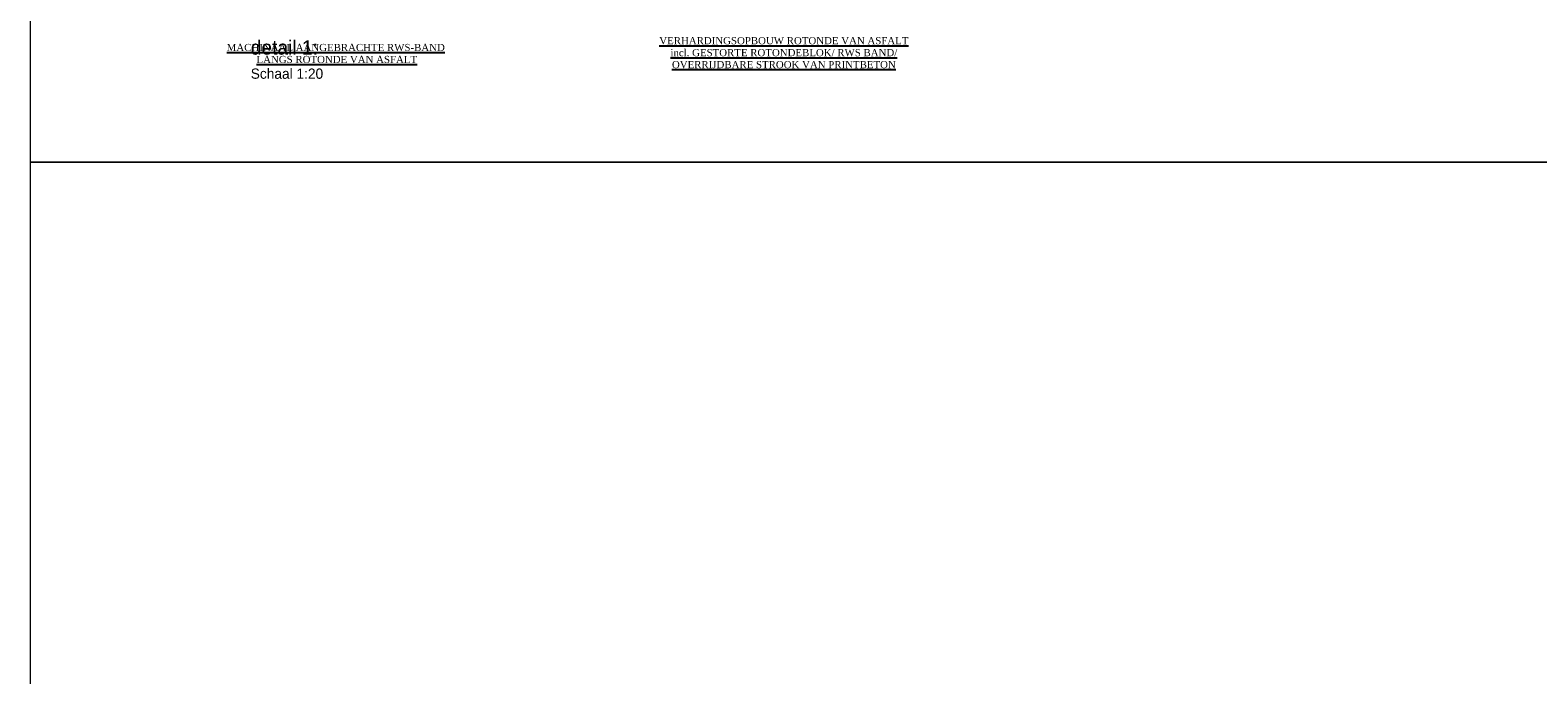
# Model space of a CAD drawing. Header units: metres. Extents: x 0 to 178216, y 0 to 407261.
# Tile 106 of 126: x 167034.26 to 167041.61, y 406191.72 to 406194.86. Entities that reach past the tile are written whole.
import ezdxf

# ---------------------------------------------------------------- set-up
doc = ezdxf.new("R2010")
doc.units = ezdxf.units.M
doc.layers.add('L-TE-DETA-PR', color=7, linetype='Continuous')
doc.layers.add('X-XX-AL-HULPLIJN-G', color=210, linetype='Continuous', lineweight=18, plot=False)
doc.layers.add('X-XX-AL-T35', color=50, linetype='Continuous', lineweight=18)
doc.layers.add('X-XX-AL-T50', color=130, linetype='Continuous', lineweight=18)
doc.styles.add('FB-M1000-T25', font='LT.TTF', dxfattribs={"height": 2.5})
doc.styles.add('Futurabook1-1000', font='LT.TTF', dxfattribs={"height": 2.5})
doc.styles.add('INFRA-10-GROOT', font='times.ttf', dxfattribs={"height": 0.035})

msp = doc.modelspace()

# ---------------------------------------------------------------- linework, layer by layer
at = {"layer": 'X-XX-AL-HULPLIJN-G', "flags": 128}
for points in [[(167034.2649, 406204.2213), (167034.2649, 406194.2213), (167049.2649, 406194.2213), (167049.2649, 406204.2213)], [(167034.2649, 406194.2213), (167034.2649, 406184.2213), (167049.2649, 406184.2213), (167049.2649, 406194.2213)]]:
    msp.add_lwpolyline(points, close=True, dxfattribs=at)

# ---------------------------------------------------------------- texts
at = {"layer": 'L-TE-DETA-PR', "char_height": 0.035, "style": 'INFRA-10-GROOT'}
for s, insert, width, attachment_point in [('{\\LVERHARDINGSOPBOUW ROTONDE VAN ASFALT\\Pincl. GESTORTE ROTONDEBLOK/ RWS BAND/\\POVERRIJDBARE STROOK VAN PRINTBETON} ', (167037.9392, 406194.8308), 1.477744, 2), ('{\\LMACHINAAL AANGEBRACHTE RWS-BAND\\P}           {\\LLANGS ROTONDE VAN ASFALT}', (167035.2232, 406194.7977), 5.3722, 1)]:
    msp.add_mtext(s, dxfattribs=dict(at, insert=insert, width=width, attachment_point=attachment_point))
at = {"layer": 'X-XX-AL-T35', "insert": (167035.3403, 406194.6776), "char_height": 0.05, "attachment_point": 1, "style": 'FB-M1000-T25'}
msp.add_mtext_dynamic_manual_height_columns('Schaal 1:20', width=5.387368, gutter_width=1.75, heights=[0], dxfattribs=at)
at = {"layer": 'X-XX-AL-T50', "insert": (167035.3403, 406194.8152), "char_height": 0.07, "attachment_point": 1, "style": 'Futurabook1-1000'}
msp.add_mtext_dynamic_manual_height_columns('detail 1: ', width=8.139484, gutter_width=2.5, heights=[0], dxfattribs=at)

doc.saveas('drawing.dxf')
